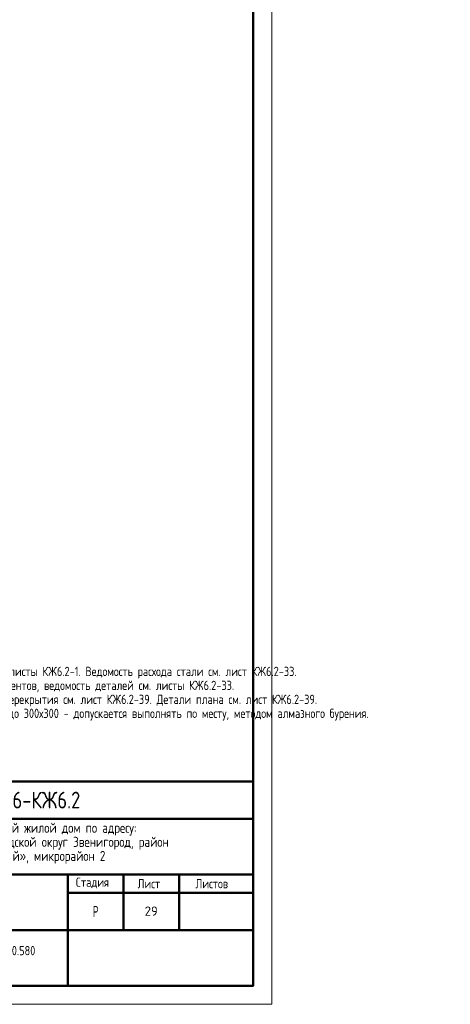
# Model space of a CAD drawing. Header units: millimetres. Extents: x 0 to 34506, y 0 to 42000.
# Tile 9 of 15: x 22907 to 34506, y 0 to 26521. Entities that reach past the tile are written whole.
import ezdxf

# ---------------------------------------------------------------- set-up
doc = ezdxf.new("R2010")
doc.units = ezdxf.units.MM
doc.layers.add('Standard', color=7, linetype='Continuous', lineweight=25)
doc.layers.add('Обрамление проемов стержнями', color=7, linetype='Continuous', lineweight=25)
doc.styles.add('GOST 2.304-81', font='txt')
doc.styles.add('ISOCPEUR', font='txt')

msp = doc.modelspace()

# ---------------------------------------------------------------- linework, layer by layer
at = {"layer": 'Standard', "color": 7, "linetype": 'Continuous', "lineweight": 50, "transparency": 33554687}
for p, q in [((10700, 6000), (29200, 6000)), ((17200, 5000), (29200, 5000)), ((17200, 3500), (29200, 3500)), ((24200, 2000), (24200, 3500)), ((25700, 2000), (25700, 3500)), ((27200, 2000), (27200, 3500)), ((24200, 3000), (29200, 3000)), ((17200, 2000), (29200, 2000)), ((24200, 500), (24200, 2000)), ((24200, 500), (24200, 2000))]:
    msp.add_line(p, q, dxfattribs=at)
at = {"layer": 'Standard', "color": 7, "linetype": 'Continuous', "lineweight": 25, "transparency": 33554687}
for p, q in [((29200, 500), (29200, 6000)), ((10700, 500), (29200, 500)), ((10700, 500), (29200, 500)), ((10700, 500), (29200, 500))]:
    msp.add_line(p, q, dxfattribs=at)
at = {"layer": 'Standard', "color": 7, "linetype": 'Continuous', "lineweight": 13, "transparency": 33554687}
msp.add_lwpolyline([(0, 0), (29700, 0), (29700, 42000), (0, 42000), (0, 0)], close=True, dxfattribs=at)
at = {"layer": 'Standard', "color": 7, "linetype": 'Continuous', "lineweight": 50, "transparency": 33554687}
msp.add_lwpolyline([(2000, 41500), (29200, 41500), (29200, 500), (2000, 500), (2000, 41500)], close=True, dxfattribs=at)

# ---------------------------------------------------------------- texts
at = {"layer": 'Standard', "color": 7, "linetype": 'Continuous', "lineweight": 50, "transparency": 33554687, "insert": (21783, 5275), "char_height": 450, "width": 3070.53, "attachment_point": 7, "style": 'GOST 2.304-81'}
msp.add_mtext('23-16-КЖ6.2', dxfattribs=at)
at = {"layer": 'Standard', "color": 7, "linetype": 'Continuous', "lineweight": 25, "transparency": 33554687, "attachment_point": 7, "style": 'GOST 2.304-81'}
for s, insert, char_height, width in [('Многоквартирный\\~жилой\\~дом\\~по\\~адресу:\\~', (20410, 4545), 270, 5717.08), ('Московская\\~область,\\~городской\\~округ\\~Звенигород,\\~район\\~', (19204, 4167), 270, 8136.21), ('«Восточный»,\\~микрорайон\\~2', (21297, 3789), 270, 3952.83), ('Стадия', (24421, 3125), 250, 1031.1), ('Лист', (26084, 3125), 250, 782.23), ('Листов', (27643, 3125), 250, 1066.5), ('\\W0.77;Р', (24877, 2350), 300, 262.93)]:
    msp.add_mtext(s, dxfattribs=dict(at, insert=insert, char_height=char_height, width=width))
at = {"layer": 'Standard', "color": 7, "linetype": 'Continuous', "lineweight": 13, "transparency": 33554687, "insert": (26450, 2510), "char_height": 250, "width": 459.38, "attachment_point": 5, "style": 'ISOCPEUR'}
msp.add_mtext('\\A1;{\\fISOCPEUR|i0|b0;\\H250.000000;\\W1.000000;\\C7;29}\\P', dxfattribs=at)
at = {"layer": 'Standard', "color": 7, "linetype": 'Continuous', "lineweight": 25, "transparency": 33554687, "insert": (20700, 1571), "char_height": 250, "width": 6566.88, "attachment_point": 2, "line_spacing_factor": 0.903614}
msp.add_mtext('\\A1;{\\fGOST 2.304-81|i0|b0;\\H250.000000;\\W1.000000;\\C7;Опалубочный план плит на отм. +40.580 }\\P{\\fGOST 2.304-81|i0|b0;\\H250.000000;\\W1.000000;\\C7;(секции 3, 4)}\\P', dxfattribs=at)
at = {"layer": 'Обрамление проемов стержнями', "color": 7, "linetype": 'Continuous', "lineweight": 13, "transparency": 33554687, "insert": (19700, 9092), "char_height": 250, "width": 15666.88, "attachment_point": 1, "line_spacing_factor": 0.903614}
msp.add_mtext('\\A1;{\\fGOST 2.304-81|i0|b0;\\H250.000000;\\W1.000000;\\C7;1. Общие указания см. листы КЖ6.2-1. Ведомость расхода стали см. лист КЖ6.2-33.}\\P{\\fGOST 2.304-81|i0|b0;\\H250.000000;\\W1.000000;\\C7;2. Спецификацию элементов, ведомость деталей см. листы КЖ6.2-33.}\\P{\\fGOST 2.304-81|i0|b0;\\H250.000000;\\W1.000000;\\C7;3. Сечения по плите перекрытия см. лист КЖ6.2-39. Детали плана см. лист КЖ6.2-39.}\\P{\\fGOST 2.304-81|i0|b0;\\H250.000000;\\W1.000000;\\C7;4. Проемы размерами до 300х300 - допускается выполнять по месту, методом алмазного бурения.}\\P', dxfattribs=at)

doc.saveas('drawing.dxf')
